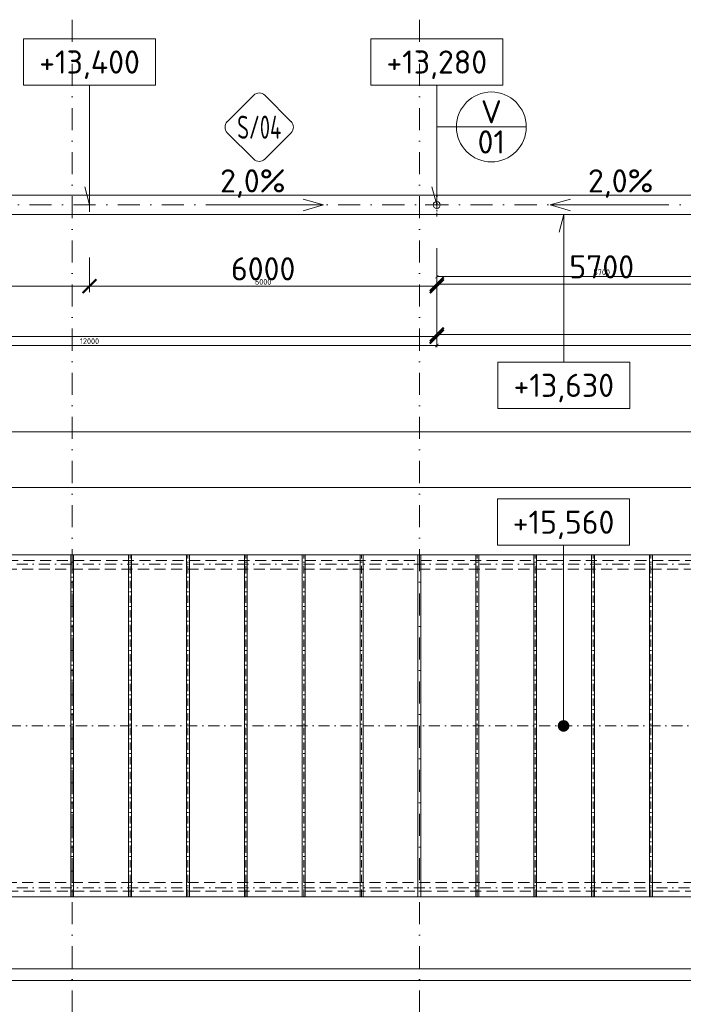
# Model space of a CAD drawing. Header units: millimetres. Extents: x -916886 to 3713765, y -2985421 to 1675785.
# Tile 149 of 256: x 131642 to 143110, y 181491 to 198499. Entities that reach past the tile are written whole.
import ezdxf
from ezdxf.enums import TextEntityAlignment as Align

# ---------------------------------------------------------------- set-up
doc = ezdxf.new("R2010")
doc.units = ezdxf.units.MM
for name, pattern in [('CENTERX2', [101.6, 63.5, -12.7, 12.7, -12.7]), ('DASHDOT', [25.4, 12.7, -6.35, 0, -6.35]), ('ČÁRKOVANÁ', [19.05, 12.7, -6.35])]:
    doc.linetypes.add(name, pattern=pattern)
doc.layers.get('Defpoints').update_dxf_attribs({"color": 8})
for name, color, linetype, lineweight in [('A99_N_kce-pohl', 1, 'Continuous', 9), ('A99_N_koty-200', 5, 'Continuous', 5), ('A99_N_koty-200 @ 200', 5, 'Continuous', 5), ('A99_N_koty-200 @ 50 (2)', 5, 'Continuous', 5), ('A99_N_koty-vysk', 160, 'Continuous', 9), ('A99_N_znaceni 200', 5, 'Continuous', 5), ('A99_S_osy', 1, 'CENTERX2', 5)]:
    doc.layers.add(name, color=color, linetype=linetype, lineweight=lineweight)
doc.styles.add('A99_kota', font='isocpeur.ttf', dxfattribs={"height": 2})
doc.styles.add('A99_popis', font='isocpeur.ttf')
doc.styles.add('ad_popis 100', font='isocpeur.ttf', dxfattribs={"height": 200})
doc.dimstyles.new('A99_kota_200 new', dxfattribs={"dimscale": 200, "dimtxt": 2, "dimasz": 1.2, "dimexe": 0.5, "dimexo": 1.5, "dimgap": 0.5, "dimtad": 1, "dimdec": 0, "dimzin": 3, "dimdsep": 46, "dimtxsty": 'A99_kota', "dimblk": 'ARCHTICK', "dimcen": 2.5, "dimazin": 2, "dimtfac": 0.75, "dimtdec": 0, "dimtix": 1, "dimtmove": 2, "dimatfit": 0, "dimfxl": 0, "dimtolj": 1, "dimtzin": 0, "dimlwd": 5, "dimlwe": 5, "dimarcsym": 0})

# ---------------------------------------------------------------- blocks, each defined once
blk = doc.blocks.new('_ArchTick')
at = {"color": 0, "linetype": 'ByBlock', "const_width": 0.15}
blk.add_lwpolyline([(-0.5, -0.5), (0.5, 0.5)], dxfattribs=at)
blk = doc.blocks.new('*D3002')
at = {"layer": 'A99_N_koty-200', "color": 0, "linetype": 'Continuous', "lineweight": 5, "transparency": 16777216}
for p, q in [((11930, 190580), (11930, 191480)), ((11930, 191380), (144620, 191380)), ((144620, 190580), (144620, 191480))]:
    blk.add_line(p, q, dxfattribs=at)
at = {"layer": 'Defpoints', "color": 0, "linetype": 'Continuous', "lineweight": 0, "transparency": 16777216}
for p in [(144620, 191380), (11930, 189255), (144620, 189255)]:
    blk.add_point(p, dxfattribs=at)
at = {"layer": 'A99_N_koty-200', "color": 0, "linetype": 'Continuous', "lineweight": 5, "transparency": 16777216, "xscale": 240, "yscale": 240, "zscale": 240, "rotation": 180}
blk.add_blockref('_ArchTick', (11930, 191380), dxfattribs=at)
at = {"layer": 'A99_N_koty-200', "color": 0, "linetype": 'Continuous', "lineweight": 5, "transparency": 16777216, "xscale": 240, "yscale": 240, "zscale": 240}
blk.add_blockref('_ArchTick', (144620, 191380), dxfattribs=at)
at = {"layer": 'A99_N_koty-200', "color": 0, "linetype": 'Continuous', "transparency": 16777216, "insert": (77075, 191680), "char_height": 400, "attachment_point": 5, "style": 'A99_kota'}
blk.add_mtext('\\A1;132690', dxfattribs=at)
blk = doc.blocks.new('*D3003')
at = {"layer": 'A99_N_koty-200', "color": 0, "linetype": 'Continuous', "lineweight": 5, "transparency": 16777216}
for p, q in [((11930, 191180), (11930, 191405)), ((11930, 191380), (144620, 191380)), ((144620, 191180), (144620, 191405))]:
    blk.add_line(p, q, dxfattribs=at)
at = {"layer": 'Defpoints', "color": 0, "linetype": 'Continuous', "lineweight": 0, "transparency": 16777216}
for p in [(144620, 191380), (11930, 189255), (144620, 189255)]:
    blk.add_point(p, dxfattribs=at)
at = {"layer": 'A99_N_koty-200', "color": 0, "linetype": 'Continuous', "lineweight": 5, "transparency": 16777216, "xscale": 60, "yscale": 60, "zscale": 60, "rotation": 180}
blk.add_blockref('_ArchTick', (11930, 191380), dxfattribs=at)
at = {"layer": 'A99_N_koty-200', "color": 0, "linetype": 'Continuous', "lineweight": 5, "transparency": 16777216, "xscale": 60, "yscale": 60, "zscale": 60}
blk.add_blockref('_ArchTick', (144620, 191380), dxfattribs=at)
at = {"layer": 'A99_N_koty-200', "color": 0, "linetype": 'Continuous', "transparency": 16777216, "insert": (78275, 191455), "char_height": 100, "attachment_point": 5, "style": 'A99_kota'}
blk.add_mtext('\\A1;132690', dxfattribs=at)
blk = doc.blocks.new('*U49')
at = {"color": 0, "linetype": 'ByBlock'}
blk.add_line((5.7, -4), (5.7, -19.6), dxfattribs=at)
blk.add_lwpolyline([(0, -4), (11.4, -4), (11.4, 0), (0, 0)], close=True, dxfattribs=at)
at = {"color": 0, "linetype": 'ByBlock', "ltscale": 200, "const_width": 0.5}
blk.add_lwpolyline([(5.7, -19.85, -1), (5.7, -19.35, -1)], format="xyb", close=True, dxfattribs=at)
at = {"color": 0, "linetype": 'ByBlock', "style": 'A99_kota'}
for tag, p in [('VYSKA', (5.7, -2.241)), ('VYSKA_POPIS1', (5.7, -6.041)), ('VYSKA_POPIS2', (5.9, -9.541)), ('VYSKA_POPIS3', (5.9, -13.041))]:
    blk.add_attdef(tag, text='', height=2, dxfattribs=at).set_placement(p, align=Align.MIDDLE)
blk = doc.blocks.new('*D3113')
at = {"layer": 'A99_N_koty-200', "color": 0, "linetype": 'Continuous', "lineweight": 5, "transparency": 16777216}
for p, q in [((5860, 182105), (5860, 182205)), ((150690, 182105), (150690, 182205)), ((5860, 182105), (150690, 182105))]:
    blk.add_line(p, q, dxfattribs=at)
at = {"layer": 'Defpoints', "color": 0, "linetype": 'Continuous', "lineweight": 0, "transparency": 16777216}
for p in [(150690, 182105), (150690, 182095), (5860, 181900)]:
    blk.add_point(p, dxfattribs=at)
at = {"layer": 'A99_N_koty-200', "color": 0, "linetype": 'Continuous', "lineweight": 5, "transparency": 16777216, "xscale": 240, "yscale": 240, "zscale": 240, "rotation": 180}
blk.add_blockref('_ArchTick', (5860, 182105), dxfattribs=at)
at = {"layer": 'A99_N_koty-200', "color": 0, "linetype": 'Continuous', "lineweight": 5, "transparency": 16777216, "xscale": 240, "yscale": 240, "zscale": 240}
blk.add_blockref('_ArchTick', (150690, 182105), dxfattribs=at)
at = {"layer": 'A99_N_koty-200', "color": 0, "linetype": 'Continuous', "transparency": 16777216, "insert": (76950, 182405), "char_height": 400, "attachment_point": 5, "style": 'A99_kota'}
blk.add_mtext('\\A1;144830', dxfattribs=at)
blk = doc.blocks.new('*D3114')
at = {"layer": 'A99_N_koty-200', "color": 0, "linetype": 'Continuous', "lineweight": 5, "transparency": 16777216}
for p, q in [((150690, 182020), (150690, 181875)), ((5860, 181900), (5860, 181925)), ((5860, 181900), (150690, 181900))]:
    blk.add_line(p, q, dxfattribs=at)
at = {"layer": 'Defpoints', "color": 0, "linetype": 'Continuous', "lineweight": 0, "transparency": 16777216}
for p in [(150690, 182095), (5860, 181900), (150690, 181900)]:
    blk.add_point(p, dxfattribs=at)
at = {"layer": 'A99_N_koty-200', "color": 0, "linetype": 'Continuous', "lineweight": 5, "transparency": 16777216, "xscale": 60, "yscale": 60, "zscale": 60, "rotation": 180}
blk.add_blockref('_ArchTick', (5860, 181900), dxfattribs=at)
at = {"layer": 'A99_N_koty-200', "color": 0, "linetype": 'Continuous', "lineweight": 5, "transparency": 16777216, "xscale": 60, "yscale": 60, "zscale": 60}
blk.add_blockref('_ArchTick', (150690, 181900), dxfattribs=at)
at = {"layer": 'A99_N_koty-200', "color": 0, "linetype": 'Continuous', "transparency": 16777216, "insert": (78275, 181975), "char_height": 100, "attachment_point": 5, "style": 'A99_kota'}
blk.add_mtext('\\A1;144830', dxfattribs=at)
blk = doc.blocks.new('*D3624')
at = {"layer": 'A99_N_koty-200', "color": 0, "linetype": 'Continuous', "lineweight": 5, "transparency": 16777216}
for p, q in [((126850, 193825), (126850, 192925)), ((138850, 193825), (138850, 192925)), ((126850, 193025), (129140, 193025)), ((138850, 193025), (130580, 193025))]:
    blk.add_line(p, q, dxfattribs=at)
at = {"layer": 'Defpoints', "color": 0, "linetype": 'Continuous', "lineweight": 0, "transparency": 16777216}
for p in [(126850, 195300), (138850, 195300), (138850, 193025)]:
    blk.add_point(p, dxfattribs=at)
at = {"layer": 'A99_N_koty-200', "color": 0, "linetype": 'Continuous', "lineweight": 5, "transparency": 16777216, "xscale": 240, "yscale": 240, "zscale": 240, "rotation": 180}
blk.add_blockref('_ArchTick', (126850, 193025), dxfattribs=at)
at = {"layer": 'A99_N_koty-200', "color": 0, "linetype": 'Continuous', "lineweight": 5, "transparency": 16777216, "xscale": 240, "yscale": 240, "zscale": 240}
blk.add_blockref('_ArchTick', (138850, 193025), dxfattribs=at)
at = {"layer": 'A99_N_koty-200', "color": 0, "linetype": 'Continuous', "transparency": 16777216, "insert": (129860, 193285), "char_height": 400, "attachment_point": 5, "style": 'A99_kota'}
blk.add_mtext('\\A1;12000', dxfattribs=at)
blk = doc.blocks.new('*D3625')
at = {"layer": 'A99_N_koty-200', "color": 0, "linetype": 'Continuous', "lineweight": 5, "transparency": 16777216}
for p, q in [((126850, 193070), (126850, 192845)), ((138850, 193070), (138850, 192845)), ((126850, 192870), (138850, 192870))]:
    blk.add_line(p, q, dxfattribs=at)
at = {"layer": 'Defpoints', "color": 0, "linetype": 'Continuous', "lineweight": 0, "transparency": 16777216}
for p in [(126850, 195300), (138850, 195300), (138850, 192870)]:
    blk.add_point(p, dxfattribs=at)
at = {"layer": 'A99_N_koty-200', "color": 0, "linetype": 'Continuous', "lineweight": 5, "transparency": 16777216, "xscale": 60, "yscale": 60, "zscale": 60, "rotation": 180}
blk.add_blockref('_ArchTick', (126850, 192870), dxfattribs=at)
at = {"layer": 'A99_N_koty-200', "color": 0, "linetype": 'Continuous', "lineweight": 5, "transparency": 16777216, "xscale": 60, "yscale": 60, "zscale": 60}
blk.add_blockref('_ArchTick', (138850, 192870), dxfattribs=at)
at = {"layer": 'A99_N_koty-200', "color": 0, "linetype": 'Continuous', "transparency": 16777216, "insert": (132850, 192945), "char_height": 100, "attachment_point": 5, "style": 'A99_kota'}
blk.add_mtext('\\A1;12000', dxfattribs=at)
blk = doc.blocks.new('*D3627')
at = {"layer": 'A99_N_koty-200', "color": 0, "linetype": 'Continuous', "lineweight": 5, "transparency": 16777216}
for p, q in [((132850, 194390), (132850, 193795)), ((138850, 194390), (138850, 193795)), ((138850, 193895), (132850, 193895))]:
    blk.add_line(p, q, dxfattribs=at)
at = {"layer": 'Defpoints', "color": 0, "linetype": 'Continuous', "lineweight": 0, "transparency": 16777216}
for p in [(132850, 194690), (138850, 194690), (132850, 193895)]:
    blk.add_point(p, dxfattribs=at)
at = {"layer": 'A99_N_koty-200', "color": 0, "linetype": 'Continuous', "lineweight": 5, "transparency": 16777216, "xscale": 240, "yscale": 240, "zscale": 240, "rotation": 180}
blk.add_blockref('_ArchTick', (132850, 193895), dxfattribs=at)
at = {"layer": 'A99_N_koty-200', "color": 0, "linetype": 'Continuous', "lineweight": 5, "transparency": 16777216, "xscale": 240, "yscale": 240, "zscale": 240}
blk.add_blockref('_ArchTick', (138850, 193895), dxfattribs=at)
at = {"layer": 'A99_N_koty-200', "color": 0, "linetype": 'Continuous', "transparency": 16777216, "insert": (135850, 194195), "char_height": 400, "attachment_point": 5, "style": 'A99_kota'}
blk.add_mtext('\\A1;6000', dxfattribs=at)
blk = doc.blocks.new('*D3628')
at = {"layer": 'A99_N_koty-200', "color": 0, "linetype": 'Continuous', "lineweight": 5, "transparency": 16777216}
for p, q in [((132850, 194095), (132850, 193870)), ((138850, 194095), (138850, 193870)), ((138850, 193895), (132850, 193895))]:
    blk.add_line(p, q, dxfattribs=at)
at = {"layer": 'Defpoints', "color": 0, "linetype": 'Continuous', "lineweight": 0, "transparency": 16777216}
for p in [(132850, 194690), (138850, 194690), (132850, 193895)]:
    blk.add_point(p, dxfattribs=at)
at = {"layer": 'A99_N_koty-200', "color": 0, "linetype": 'Continuous', "lineweight": 5, "transparency": 16777216, "xscale": 60, "yscale": 60, "zscale": 60, "rotation": 180}
blk.add_blockref('_ArchTick', (132850, 193895), dxfattribs=at)
at = {"layer": 'A99_N_koty-200', "color": 0, "linetype": 'Continuous', "lineweight": 5, "transparency": 16777216, "xscale": 60, "yscale": 60, "zscale": 60}
blk.add_blockref('_ArchTick', (138850, 193895), dxfattribs=at)
at = {"layer": 'A99_N_koty-200', "color": 0, "linetype": 'Continuous', "transparency": 16777216, "insert": (135850, 193970), "char_height": 100, "attachment_point": 5, "style": 'A99_kota'}
blk.add_mtext('\\A1;6000', dxfattribs=at)
blk = doc.blocks.new('*U62')
at = {"color": 0, "linetype": 'ByBlock'}
for p, q in [((5.7, -4), (5.7, -14.35)), ((5.7, -14.35), (5.286, -12.805))]:
    blk.add_line(p, q, dxfattribs=at)
blk.add_lwpolyline([(0, -4), (11.4, -4), (11.4, 0), (0, 0)], close=True, dxfattribs=at)
at = {"color": 0, "linetype": 'ByBlock', "style": 'A99_kota'}
for tag, p in [('VYSKA', (5.7, -2.241)), ('VYSKA_POPIS1', (5.7, -6.041)), ('VYSKA_POPIS2', (5.9, -9.541)), ('VYSKA_POPIS3', (5.9, -13.041))]:
    blk.add_attdef(tag, text='', height=2, dxfattribs=at).set_placement(p, align=Align.MIDDLE)
blk = doc.blocks.new('*D3867')
at = {"layer": 'A99_N_koty-200', "color": 0, "linetype": 'Continuous', "lineweight": 5, "transparency": 16777216}
for p, q in [((138850, 193860), (138850, 192960)), ((150250, 193860), (150250, 192960)), ((138850, 193060), (150250, 193060))]:
    blk.add_line(p, q, dxfattribs=at)
at = {"layer": 'Defpoints', "color": 0, "linetype": 'Continuous', "lineweight": 0, "transparency": 16777216}
for p in [(138850, 195300), (150250, 195300), (150250, 193060)]:
    blk.add_point(p, dxfattribs=at)
at = {"layer": 'A99_N_koty-200', "color": 0, "linetype": 'Continuous', "lineweight": 5, "transparency": 16777216, "xscale": 240, "yscale": 240, "zscale": 240, "rotation": 180}
blk.add_blockref('_ArchTick', (138850, 193060), dxfattribs=at)
at = {"layer": 'A99_N_koty-200', "color": 0, "linetype": 'Continuous', "lineweight": 5, "transparency": 16777216, "xscale": 240, "yscale": 240, "zscale": 240}
blk.add_blockref('_ArchTick', (150250, 193060), dxfattribs=at)
at = {"layer": 'A99_N_koty-200', "color": 0, "linetype": 'Continuous', "transparency": 16777216, "insert": (144550, 193360), "char_height": 400, "attachment_point": 5, "style": 'A99_kota'}
blk.add_mtext('\\A1;11400', dxfattribs=at)
blk = doc.blocks.new('*D3868')
at = {"layer": 'A99_N_koty-200', "color": 0, "linetype": 'Continuous', "lineweight": 5, "transparency": 16777216}
for p, q in [((138850, 193070), (138850, 192845)), ((150250, 193070), (150250, 192845)), ((138850, 192870), (150250, 192870))]:
    blk.add_line(p, q, dxfattribs=at)
at = {"layer": 'Defpoints', "color": 0, "linetype": 'Continuous', "lineweight": 0, "transparency": 16777216}
for p in [(138850, 195300), (150250, 195300), (150250, 192870)]:
    blk.add_point(p, dxfattribs=at)
at = {"layer": 'A99_N_koty-200', "color": 0, "linetype": 'Continuous', "lineweight": 5, "transparency": 16777216, "xscale": 60, "yscale": 60, "zscale": 60, "rotation": 180}
blk.add_blockref('_ArchTick', (138850, 192870), dxfattribs=at)
at = {"layer": 'A99_N_koty-200', "color": 0, "linetype": 'Continuous', "lineweight": 5, "transparency": 16777216, "xscale": 60, "yscale": 60, "zscale": 60}
blk.add_blockref('_ArchTick', (150250, 192870), dxfattribs=at)
at = {"layer": 'A99_N_koty-200', "color": 0, "linetype": 'Continuous', "transparency": 16777216, "insert": (144550, 192945), "char_height": 100, "attachment_point": 5, "style": 'A99_kota'}
blk.add_mtext('\\A1;11400', dxfattribs=at)
blk = doc.blocks.new('*D3873')
at = {"layer": 'A99_N_koty-200', "color": 0, "linetype": 'Continuous', "lineweight": 5, "transparency": 16777216}
for p, q in [((144550, 194730), (144550, 193830)), ((138850, 194555), (138850, 193830)), ((138850, 193930), (144550, 193930))]:
    blk.add_line(p, q, dxfattribs=at)
at = {"layer": 'Defpoints', "color": 0, "linetype": 'Continuous', "lineweight": 0, "transparency": 16777216}
for p in [(144550, 195310), (138850, 194855), (144550, 193930)]:
    blk.add_point(p, dxfattribs=at)
at = {"layer": 'A99_N_koty-200', "color": 0, "linetype": 'Continuous', "lineweight": 5, "transparency": 16777216, "xscale": 240, "yscale": 240, "zscale": 240, "rotation": 180}
blk.add_blockref('_ArchTick', (138850, 193930), dxfattribs=at)
at = {"layer": 'A99_N_koty-200', "color": 0, "linetype": 'Continuous', "lineweight": 5, "transparency": 16777216, "xscale": 240, "yscale": 240, "zscale": 240}
blk.add_blockref('_ArchTick', (144550, 193930), dxfattribs=at)
at = {"layer": 'A99_N_koty-200', "color": 0, "linetype": 'Continuous', "transparency": 16777216, "insert": (141700, 194230), "char_height": 400, "attachment_point": 5, "style": 'A99_kota'}
blk.add_mtext('\\A1;5700', dxfattribs=at)
blk = doc.blocks.new('*D3874')
at = {"layer": 'A99_N_koty-200', "color": 0, "linetype": 'Continuous', "lineweight": 5, "transparency": 16777216}
for p, q in [((138850, 194260), (138850, 194035)), ((144550, 194260), (144550, 194035)), ((138850, 194060), (144550, 194060))]:
    blk.add_line(p, q, dxfattribs=at)
at = {"layer": 'Defpoints', "color": 0, "linetype": 'Continuous', "lineweight": 0, "transparency": 16777216}
for p in [(144550, 195310), (138850, 194855), (144550, 194060)]:
    blk.add_point(p, dxfattribs=at)
at = {"layer": 'A99_N_koty-200', "color": 0, "linetype": 'Continuous', "lineweight": 5, "transparency": 16777216, "xscale": 60, "yscale": 60, "zscale": 60, "rotation": 180}
blk.add_blockref('_ArchTick', (138850, 194060), dxfattribs=at)
at = {"layer": 'A99_N_koty-200', "color": 0, "linetype": 'Continuous', "lineweight": 5, "transparency": 16777216, "xscale": 60, "yscale": 60, "zscale": 60}
blk.add_blockref('_ArchTick', (144550, 194060), dxfattribs=at)
at = {"layer": 'A99_N_koty-200', "color": 0, "linetype": 'Continuous', "transparency": 16777216, "insert": (141700, 194135), "char_height": 100, "attachment_point": 5, "style": 'A99_kota'}
blk.add_mtext('\\A1;5700', dxfattribs=at)
blk = doc.blocks.new('*D3879')
at = {"layer": 'A99_N_koty-200', "color": 0, "linetype": 'Continuous', "lineweight": 5, "transparency": 16777216}
for p, q in [((126850, 194390), (126850, 193795)), ((132850, 194390), (132850, 193795)), ((126850, 193895), (132850, 193895))]:
    blk.add_line(p, q, dxfattribs=at)
at = {"layer": 'Defpoints', "color": 0, "linetype": 'Continuous', "lineweight": 0, "transparency": 16777216}
for p in [(126850, 194690), (132850, 194690), (132850, 193895)]:
    blk.add_point(p, dxfattribs=at)
at = {"layer": 'A99_N_koty-200', "color": 0, "linetype": 'Continuous', "lineweight": 5, "transparency": 16777216, "xscale": 240, "yscale": 240, "zscale": 240, "rotation": 180}
blk.add_blockref('_ArchTick', (126850, 193895), dxfattribs=at)
at = {"layer": 'A99_N_koty-200', "color": 0, "linetype": 'Continuous', "lineweight": 5, "transparency": 16777216, "xscale": 240, "yscale": 240, "zscale": 240}
blk.add_blockref('_ArchTick', (132850, 193895), dxfattribs=at)
at = {"layer": 'A99_N_koty-200', "color": 0, "linetype": 'Continuous', "transparency": 16777216, "insert": (129850, 194195), "char_height": 400, "attachment_point": 5, "style": 'A99_kota'}
blk.add_mtext('\\A1;6000', dxfattribs=at)
blk = doc.blocks.new('*D3880')
at = {"layer": 'A99_N_koty-200', "color": 0, "linetype": 'Continuous', "lineweight": 5, "transparency": 16777216}
for p, q in [((126850, 194095), (126850, 193870)), ((132850, 194095), (132850, 193870)), ((126850, 193895), (132850, 193895))]:
    blk.add_line(p, q, dxfattribs=at)
at = {"layer": 'Defpoints', "color": 0, "linetype": 'Continuous', "lineweight": 0, "transparency": 16777216}
for p in [(126850, 194690), (132850, 194690), (132850, 193895)]:
    blk.add_point(p, dxfattribs=at)
at = {"layer": 'A99_N_koty-200', "color": 0, "linetype": 'Continuous', "lineweight": 5, "transparency": 16777216, "xscale": 60, "yscale": 60, "zscale": 60, "rotation": 180}
blk.add_blockref('_ArchTick', (126850, 193895), dxfattribs=at)
at = {"layer": 'A99_N_koty-200', "color": 0, "linetype": 'Continuous', "lineweight": 5, "transparency": 16777216, "xscale": 60, "yscale": 60, "zscale": 60}
blk.add_blockref('_ArchTick', (132850, 193895), dxfattribs=at)
at = {"layer": 'A99_N_koty-200', "color": 0, "linetype": 'Continuous', "transparency": 16777216, "insert": (129850, 193970), "char_height": 100, "attachment_point": 5, "style": 'A99_kota'}
blk.add_mtext('\\A1;6000', dxfattribs=at)
blk = doc.blocks.new('*U94')
at = {"color": 0}
for p, q in [((-0.72, 4.14), (-4.15, 0.71)), ((4.14, 0.71), (0.71, 4.14)), ((-4.15, -0.72), (-0.72, -4.15)), ((0.71, -4.15), (4.14, -0.72))]:
    blk.add_line(p, q, dxfattribs=at)
for centre, start, end in [((0, 3.42), 45, 135), ((-3.43, 0), 135, 225), ((3.42, 0), 315, 45), ((0, -3.43), 225, 315)]:
    blk.add_arc(centre, 1.01, start, end, dxfattribs=at)
at = {"color": 0, "linetype": 'ByBlock', "style": 'A99_popis', "width": 0.953108}
blk.add_attdef('SKLADBA', text='', height=3, rotation=0.0103, dxfattribs=at).set_placement((-2.86, -1.51), (2.86, -1.5), align=Align.FIT)
blk = doc.blocks.new('*D4116')
at = {"layer": 'A99_N_koty-200', "color": 0, "linetype": 'Continuous', "lineweight": 5, "transparency": 16777216}
for p, q in [((78550, 189620.5), (78550, 190520.5)), ((144590, 189620.5), (144590, 190520.5)), ((144590, 190420.5), (78550, 190420.5))]:
    blk.add_line(p, q, dxfattribs=at)
at = {"layer": 'Defpoints', "color": 0, "linetype": 'Continuous', "lineweight": 0, "transparency": 16777216}
for p in [(78550, 190420.5), (78550, 189245.5), (144590, 189245.5)]:
    blk.add_point(p, dxfattribs=at)
at = {"layer": 'A99_N_koty-200', "color": 0, "linetype": 'Continuous', "lineweight": 5, "transparency": 16777216, "xscale": 240, "yscale": 240, "zscale": 240, "rotation": 180}
blk.add_blockref('_ArchTick', (78550, 190420.5), dxfattribs=at)
at = {"layer": 'A99_N_koty-200', "color": 0, "linetype": 'Continuous', "lineweight": 5, "transparency": 16777216, "xscale": 240, "yscale": 240, "zscale": 240}
blk.add_blockref('_ArchTick', (144590, 190420.5), dxfattribs=at)
at = {"layer": 'A99_N_koty-200', "color": 0, "linetype": 'Continuous', "transparency": 16777216, "insert": (111570, 190720.5), "char_height": 400, "attachment_point": 5, "style": 'A99_kota'}
blk.add_mtext('\\A1;66040', dxfattribs=at)
blk = doc.blocks.new('*D4117')
at = {"layer": 'A99_N_koty-200', "color": 0, "linetype": 'Continuous', "lineweight": 5, "transparency": 16777216}
for p, q in [((78550, 190220.5), (78550, 190445.5)), ((144590, 190420.5), (78550, 190420.5)), ((144590, 190220.5), (144590, 190445.5))]:
    blk.add_line(p, q, dxfattribs=at)
at = {"layer": 'Defpoints', "color": 0, "linetype": 'Continuous', "lineweight": 0, "transparency": 16777216}
for p in [(78550, 190420.5), (78550, 189245.5), (144590, 189245.5)]:
    blk.add_point(p, dxfattribs=at)
at = {"layer": 'A99_N_koty-200', "color": 0, "linetype": 'Continuous', "lineweight": 5, "transparency": 16777216, "xscale": 60, "yscale": 60, "zscale": 60, "rotation": 180}
blk.add_blockref('_ArchTick', (78550, 190420.5), dxfattribs=at)
at = {"layer": 'A99_N_koty-200', "color": 0, "linetype": 'Continuous', "lineweight": 5, "transparency": 16777216, "xscale": 60, "yscale": 60, "zscale": 60}
blk.add_blockref('_ArchTick', (144590, 190420.5), dxfattribs=at)
at = {"layer": 'A99_N_koty-200', "color": 0, "linetype": 'Continuous', "transparency": 16777216, "insert": (111570, 190495.5), "char_height": 100, "attachment_point": 5, "style": 'A99_kota'}
blk.add_mtext('\\A1;66040', dxfattribs=at)
blk = doc.blocks.new('*U20')
at = {"color": 0, "linetype": 'ByBlock'}
blk.add_line((-3.02, 0), (3.02, 0), dxfattribs=at)
blk.add_circle((0, 0), 3.02, dxfattribs=at)
at = {"color": 0, "linetype": 'ByBlock', "style": 'A99_popis'}
for tag, p in [('KATEGORIE', (0, 1.31)), ('PRVEK', (0, -1.298))]:
    blk.add_attdef(tag, text='', height=2, dxfattribs=at).set_placement(p, align=Align.MIDDLE_CENTER)
blk = doc.blocks.new('*U124')
at = {"color": 0, "linetype": 'ByBlock'}
for p, q in [((5.7, 12.75), (5.286, 11.205)), ((5.7, 0), (5.7, 12.75))]:
    blk.add_line(p, q, dxfattribs=at)
blk.add_lwpolyline([(0, -4), (11.4, -4), (11.4, 0), (0, 0)], close=True, dxfattribs=at)
at = {"color": 0, "linetype": 'ByBlock', "style": 'A99_kota'}
for tag, p in [('VYSKA', (5.7, -2.241)), ('VYSKA_POPIS1', (5.7, -6.041)), ('VYSKA_POPIS2', (5.9, -9.541)), ('VYSKA_POPIS3', (5.9, -13.041))]:
    blk.add_attdef(tag, text='', height=2, dxfattribs=at).set_placement(p, align=Align.MIDDLE)
blk = doc.blocks.new('*U4723')
at = {"layer": 'A99_N_koty-200 @ 200', "linetype": 'Continuous'}
dim = blk.add_linear_dim(base=(144620, 191380), p1=(11930, 189255), p2=(144620, 189255), dimstyle='A99_kota_200 new', override={"dimscale": 200, "dimtix": 1, "dimtofl": 1, "dimtmove": 2, "dimatfit": 0}, dxfattribs=at)
dim.commit()
dim.dimension.update_dxf_attribs({"geometry": '*D3002', "text_midpoint": (77075, 191680), "dimtype": 128})
at = {"layer": 'A99_N_koty-200 @ 50 (2)', "linetype": 'Continuous'}
dim = blk.add_linear_dim(base=(144620, 191380), p1=(11930, 189255), p2=(144620, 189255), dimstyle='A99_kota_200 new', override={"dimscale": 50, "dimtix": 1, "dimtofl": 1, "dimtmove": 2, "dimatfit": 0}, dxfattribs=at)
dim.commit()
dim.dimension.update_dxf_attribs({"geometry": '*D3003', "text_midpoint": (78275, 191455)})
blk = doc.blocks.new('*U4760')
at = {"layer": 'A99_N_koty-200 @ 200', "linetype": 'Continuous'}
dim = blk.add_linear_dim(base=(150690, 182105), p1=(5860, 181900), p2=(150690, 182095), dimstyle='A99_kota_200 new', override={"dimscale": 200, "dimtix": 1, "dimtofl": 1, "dimtmove": 2, "dimatfit": 0}, dxfattribs=at)
dim.commit()
dim.dimension.update_dxf_attribs({"geometry": '*D3113', "text_midpoint": (76950, 182405), "dimtype": 128})
at = {"layer": 'A99_N_koty-200 @ 50 (2)', "linetype": 'Continuous'}
dim = blk.add_linear_dim(base=(150690, 181900), p1=(5860, 181900), p2=(150690, 182095), dimstyle='A99_kota_200 new', override={"dimscale": 50, "dimtix": 1, "dimtofl": 1, "dimtmove": 2, "dimatfit": 0}, dxfattribs=at)
dim.commit()
dim.dimension.update_dxf_attribs({"geometry": '*D3114', "text_midpoint": (78275, 181975)})
blk = doc.blocks.new('*U4892')
at = {"layer": 'A99_N_koty-200 @ 200', "linetype": 'Continuous'}
dim = blk.add_linear_dim(base=(138850, 193025), p1=(126850, 195300), p2=(138850, 195300), dimstyle='A99_kota_200 new', override={"dimscale": 200, "dimtix": 1, "dimtofl": 1, "dimtmove": 2, "dimatfit": 0}, dxfattribs=at)
dim.commit()
dim.dimension.update_dxf_attribs({"geometry": '*D3624', "text_midpoint": (129860, 193285), "dimtype": 128})
at = {"layer": 'A99_N_koty-200 @ 50 (2)', "linetype": 'Continuous'}
dim = blk.add_linear_dim(base=(138850, 192870), p1=(126850, 195300), p2=(138850, 195300), dimstyle='A99_kota_200 new', override={"dimscale": 50, "dimtix": 1, "dimtofl": 1, "dimtmove": 2, "dimatfit": 0}, dxfattribs=at)
dim.commit()
dim.dimension.update_dxf_attribs({"geometry": '*D3625', "text_midpoint": (132850, 192945)})
blk = doc.blocks.new('*U4893')
at = {"layer": 'A99_N_koty-200 @ 200', "linetype": 'Continuous'}
dim = blk.add_linear_dim(base=(132850, 193895), p1=(138850, 194690), p2=(132850, 194690), angle=180, dimstyle='A99_kota_200 new', override={"dimscale": 200, "dimtix": 1, "dimtofl": 1, "dimtmove": 2, "dimatfit": 0}, dxfattribs=at)
dim.commit()
dim.dimension.update_dxf_attribs({"geometry": '*D3627', "text_midpoint": (135850, 194195)})
at = {"layer": 'A99_N_koty-200 @ 50 (2)', "linetype": 'Continuous'}
dim = blk.add_linear_dim(base=(132850, 193895), p1=(138850, 194690), p2=(132850, 194690), angle=180, dimstyle='A99_kota_200 new', override={"dimscale": 50, "dimtix": 1, "dimtofl": 1, "dimtmove": 2, "dimatfit": 0}, dxfattribs=at)
dim.commit()
dim.dimension.update_dxf_attribs({"geometry": '*D3628', "text_midpoint": (135850, 193970)})
blk = doc.blocks.new('*U4973')
at = {"layer": 'A99_N_koty-200 @ 200', "linetype": 'Continuous'}
dim = blk.add_linear_dim(base=(150250, 193060), p1=(138850, 195300), p2=(150250, 195300), dimstyle='A99_kota_200 new', override={"dimscale": 200, "dimtix": 1, "dimtofl": 1, "dimtmove": 2, "dimatfit": 0}, dxfattribs=at)
dim.commit()
dim.dimension.update_dxf_attribs({"geometry": '*D3867', "text_midpoint": (144550, 193360)})
at = {"layer": 'A99_N_koty-200 @ 50 (2)', "linetype": 'Continuous'}
dim = blk.add_linear_dim(base=(150250, 192870), p1=(138850, 195300), p2=(150250, 195300), dimstyle='A99_kota_200 new', override={"dimscale": 50, "dimtix": 1, "dimtofl": 1, "dimtmove": 2, "dimatfit": 0}, dxfattribs=at)
dim.commit()
dim.dimension.update_dxf_attribs({"geometry": '*D3868', "text_midpoint": (144550, 192945)})
blk = doc.blocks.new('*U4975')
at = {"layer": 'A99_N_koty-200 @ 200', "linetype": 'Continuous'}
dim = blk.add_linear_dim(base=(144550, 193930), p1=(138850, 194855), p2=(144550, 195310), dimstyle='A99_kota_200 new', override={"dimscale": 200, "dimtix": 1, "dimtofl": 1, "dimtmove": 2, "dimatfit": 0}, dxfattribs=at)
dim.commit()
dim.dimension.update_dxf_attribs({"geometry": '*D3873', "text_midpoint": (141700, 194230)})
at = {"layer": 'A99_N_koty-200 @ 50 (2)', "linetype": 'Continuous'}
dim = blk.add_linear_dim(base=(144550, 194060), p1=(138850, 194855), p2=(144550, 195310), dimstyle='A99_kota_200 new', override={"dimscale": 50, "dimtix": 1, "dimtofl": 1, "dimtmove": 2, "dimatfit": 0}, dxfattribs=at)
dim.commit()
dim.dimension.update_dxf_attribs({"geometry": '*D3874', "text_midpoint": (141700, 194135)})
blk = doc.blocks.new('*U4977')
at = {"layer": 'A99_N_koty-200 @ 200', "linetype": 'Continuous'}
dim = blk.add_linear_dim(base=(132850, 193895), p1=(126850, 194690), p2=(132850, 194690), angle=0, dimstyle='A99_kota_200 new', override={"dimscale": 200, "dimtix": 1, "dimtofl": 1, "dimtmove": 2, "dimatfit": 0}, dxfattribs=at)
dim.commit()
dim.dimension.update_dxf_attribs({"geometry": '*D3879', "text_midpoint": (129850, 194195)})
at = {"layer": 'A99_N_koty-200 @ 50 (2)', "linetype": 'Continuous'}
dim = blk.add_linear_dim(base=(132850, 193895), p1=(126850, 194690), p2=(132850, 194690), angle=0, dimstyle='A99_kota_200 new', override={"dimscale": 50, "dimtix": 1, "dimtofl": 1, "dimtmove": 2, "dimatfit": 0}, dxfattribs=at)
dim.commit()
dim.dimension.update_dxf_attribs({"geometry": '*D3880', "text_midpoint": (129850, 193970)})
blk = doc.blocks.new('*U5079')
at = {"layer": 'A99_N_koty-200 @ 200', "linetype": 'Continuous'}
dim = blk.add_linear_dim(base=(78550, 190420.5), p1=(144590, 189245.5), p2=(78550, 189245.5), angle=180, dimstyle='A99_kota_200 new', override={"dimscale": 200, "dimtix": 1, "dimtofl": 1, "dimtmove": 2, "dimatfit": 0}, dxfattribs=at)
dim.commit()
dim.dimension.update_dxf_attribs({"geometry": '*D4116', "text_midpoint": (111570, 190720.5)})
at = {"layer": 'A99_N_koty-200 @ 50 (2)', "linetype": 'Continuous'}
dim = blk.add_linear_dim(base=(78550, 190420.5), p1=(144590, 189245.5), p2=(78550, 189245.5), angle=180, dimstyle='A99_kota_200 new', override={"dimscale": 50, "dimtix": 1, "dimtofl": 1, "dimtmove": 2, "dimatfit": 0}, dxfattribs=at)
dim.commit()
dim.dimension.update_dxf_attribs({"geometry": '*D4117', "text_midpoint": (111570, 190495.5)})

msp = doc.modelspace()

# ---------------------------------------------------------------- linework, layer by layer
at = {"layer": 'A99_N_kce-pohl', "linetype": 'Continuous', "lineweight": 9}
for p, q in [((132525, 183345), (132525, 189255)), ((132575, 183345), (132575, 189255)), ((133525, 183345), (133525, 189255)), ((133575, 183345), (133575, 189255)), ((134525, 183345), (134525, 189255)), ((134575, 183345), (134575, 189255)), ((135525, 183345), (135525, 189255)), ((135575, 183345), (135575, 189255)), ((136525, 183345), (136525, 189255)), ((136575, 183345), (136575, 189255)), ((137525, 183345), (137525, 189255)), ((137575, 183345), (137575, 189255)), ((138525, 183345), (138525, 189255)), ((138575, 183345), (138575, 189255)), ((139525, 183345), (139525, 189255)), ((139575, 183345), (139575, 189255)), ((140525, 183345), (140525, 189255)), ((140575, 183345), (140575, 189255)), ((141525, 183345), (141525, 189255)), ((141575, 183345), (141575, 189255)), ((142525, 183345), (142525, 189255)), ((142575, 183345), (142575, 189255))]:
    msp.add_line(p, q, dxfattribs=at)
at = {"layer": 'A99_N_kce-pohl', "color": 1, "linetype": 'Continuous', "ltscale": 25}
msp.add_lwpolyline([(150690, 195135), (150690, 195465), (6000, 195465), (6000, 195135)], close=True, dxfattribs=at)
at = {"layer": 'A99_N_kce-pohl', "linetype": 'DASHDOT', "lineweight": 5, "ltscale": 5}
for points in [[(138850, 195100), (138850, 195500)], [(138650, 195300), (139050, 195300)]]:
    msp.add_lwpolyline(points, dxfattribs=at)
at = {"layer": 'A99_N_kce-pohl', "linetype": 'Continuous', "lineweight": 5}
msp.add_lwpolyline([(132850, 195180), (132850, 195420)], dxfattribs=at)
at = {"layer": 'A99_N_kce-pohl', "linetype": 'ČÁRKOVANÁ', "lineweight": 9, "ltscale": 15}
for points in [[(144760, 189155), (11790, 189155)], [(144450, 189005.3), (12100, 189005.3)], [(144450, 183594.7), (12100, 183594.7)], [(144760, 183445), (11790, 183445)]]:
    msp.add_lwpolyline(points, dxfattribs=at)
at = {"layer": 'A99_N_kce-pohl', "linetype": 'Continuous', "lineweight": 9}
msp.add_lwpolyline([(11930, 189255), (144620, 189255), (144620, 183345), (11930, 183345)], close=True, dxfattribs=at)
for points in [[(132525, 186675), (132525, 186495)], [(132575, 186675), (132575, 186495)], [(133525, 186675), (133525, 186495)], [(133575, 186675), (133575, 186495)], [(134525, 186675), (134525, 186495)], [(134575, 186675), (134575, 186495)], [(135525, 186675), (135525, 186495)], [(135575, 186675), (135575, 186495)], [(136525, 186675), (136525, 186495)], [(136575, 186675), (136575, 186495)], [(137525, 186675), (137525, 186495)], [(137575, 186675), (137575, 186495)], [(138525, 186670), (138525, 186490)], [(138575, 186670), (138575, 186490)], [(140525, 186675), (140525, 186495)], [(140575, 186675), (140575, 186495)], [(142525, 186675), (142525, 186495)], [(142575, 186675), (142575, 186495)]]:
    msp.add_lwpolyline(points, dxfattribs=at)
at = {"layer": 'A99_N_kce-pohl', "linetype": 'ČÁRKOVANÁ', "lineweight": 9, "ltscale": 3}
for points in [[(139525, 186675), (139525, 186495)], [(139575, 186675), (139575, 186495)], [(141525, 186675), (141525, 186495)], [(141575, 186675), (141575, 186495)]]:
    msp.add_lwpolyline(points, dxfattribs=at)
at = {"layer": 'A99_N_kce-pohl', "linetype": 'Continuous'}
msp.add_circle((138850, 195300), 60, dxfattribs=at)
at = {"layer": 'A99_N_koty-vysk'}
for points in [[(136890, 195300), (134890, 195300)], [(136890, 195300), (136540, 195400)], [(136890, 195300), (136540, 195200)], [(140810, 195300), (141160, 195400)], [(140810, 195300), (142810, 195300)], [(140810, 195300), (141160, 195200)]]:
    msp.add_lwpolyline(points, dxfattribs=at)
at = {"layer": 'A99_N_znaceni 200'}
msp.add_lwpolyline([(139188.5, 196646.5), (138850, 196646.5)], dxfattribs=at)
at = {"layer": 'A99_S_osy', "linetype": 'DASHDOT', "lineweight": 5, "ltscale": 10}
for p, q in [((132550, 183345), (132550, 189255)), ((133550, 183345), (133550, 189255)), ((134550, 183345), (134550, 189255)), ((135550, 183345), (135550, 189255)), ((136550, 183345), (136550, 189255)), ((137550, 183345), (137550, 189255)), ((139550, 183345), (139550, 189255)), ((140550, 183345), (140550, 189255)), ((141550, 183345), (141550, 189255)), ((142550, 183345), (142550, 189255))]:
    msp.add_line(p, q, dxfattribs=at)
at = {"layer": 'A99_S_osy', "linetype": 'DASHDOT', "lineweight": 5, "ltscale": 30}
for points in [[(132550, 264800), (132550, 176462.5)], [(138550, 264800), (138550, 146890)], [(176395, 195300), (4375, 195300)]]:
    msp.add_lwpolyline(points, dxfattribs=at)
at = {"layer": 'A99_S_osy', "linetype": 'DASHDOT', "lineweight": 5, "ltscale": 15}
for points in [[(144740, 189095), (11865, 189095)], [(144620, 186300), (11930, 186300)], [(144740, 183505), (11865, 183505)]]:
    msp.add_lwpolyline(points, dxfattribs=at)

# ---------------------------------------------------------------- block references
at = {"layer": 'A99_N_koty-200', "color": 4, "linetype": 'Continuous', "lineweight": 0}
for name in ['*U4892', '*U4975', '*U4973', '*U4977', '*U4893', '*U4723', '*U5079', '*U4760']:
    msp.add_blockref(name, (0, 0), dxfattribs=at)
at = {"layer": 'A99_N_koty-vysk', "xscale": 200, "yscale": 200, "zscale": 200}
for name, p, values in [('*U62', (131710, 198170), {'VYSKA': '+13,400'}), ('*U62', (137710, 198170), {'VYSKA': '+13,280'}), ('*U124', (139905, 192585), {'VYSKA': '+13,630'})]:
    msp.add_blockref(name, p, dxfattribs=at).add_auto_attribs(values)
at = {"layer": 'A99_N_koty-vysk'}
ref = msp.add_blockref('*U49', (142180.7, 190220), dxfattribs=dict(at, xscale=-200, yscale=200, zscale=200))
ref.add_attrib('VYSKA', '+15,560', dxfattribs={"layer": '0', "color": 0, "linetype": 'ByBlock', "height": 400, "style": 'A99_kota'}).set_placement((141040.7, 189771.8), align=Align.MIDDLE)
at = {"layer": 'A99_N_znaceni 200', "lineweight": 5}
ref = msp.add_blockref('*U94', (135782.5, 196642.5), dxfattribs=dict(at, xscale=133.3, yscale=133.3, zscale=133.3))
ref.add_attrib('SKLADBA', 'S/04', dxfattribs={"layer": '0', "color": 0, "linetype": 'ByBlock', "height": 400, "rotation": 0.01026, "style": 'A99_popis', "width": 0.635246}).set_placement((135400.8, 196441.8), (136163.1, 196441.9), align=Align.FIT)
at = {"layer": 'A99_N_znaceni 200', "xscale": 200, "yscale": 200, "zscale": 200}
msp.add_blockref('*U20', (139792.5, 196646.5), dxfattribs=at).add_auto_attribs({'KATEGORIE': 'V', 'PRVEK': '01'})

# ---------------------------------------------------------------- texts
at = {"layer": 'A99_N_koty-vysk', "char_height": 400, "style": 'ad_popis 100'}
for insert, attachment_point in [((136237, 195915), 3), ((141463, 195915), 1)]:
    msp.add_mtext_dynamic_manual_height_columns('2,0%', width=673.852, gutter_width=2000, heights=[0], dxfattribs=dict(at, insert=insert, attachment_point=attachment_point))

doc.saveas('drawing.dxf')
